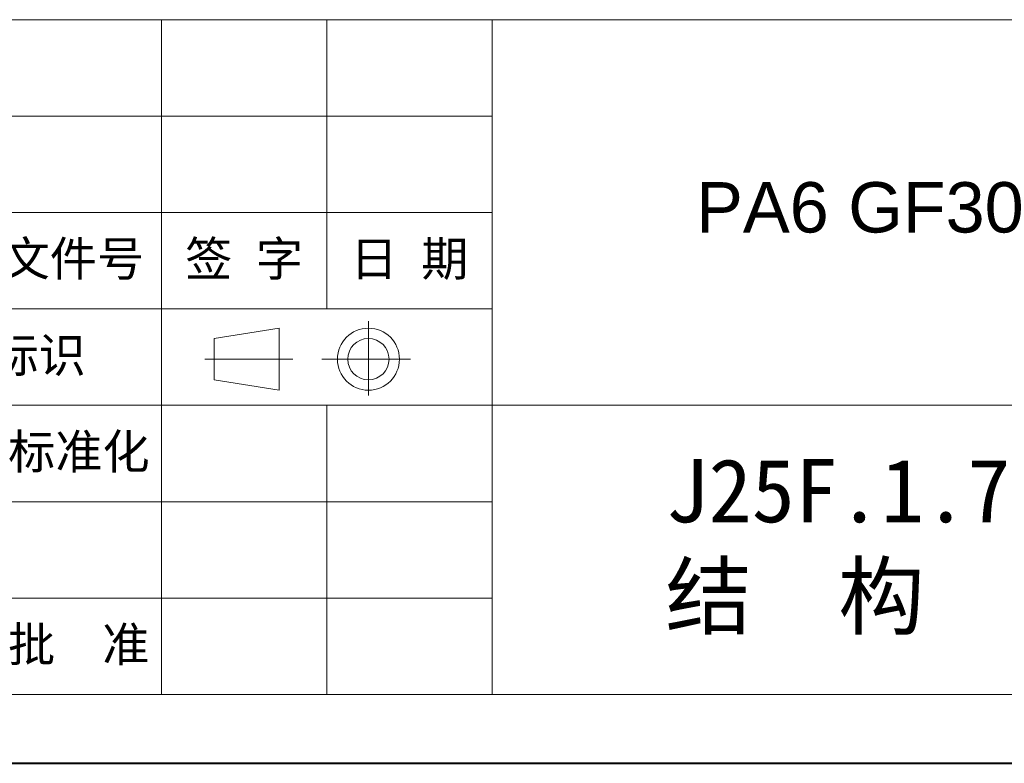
# Model space of a CAD drawing. Header units: millimetres. Extents: x 2816 to 3738, y -75 to 577.
# Tile 14 of 49: x 3415 to 3572, y -75 to 43. Entities that reach past the tile are written whole.
import ezdxf

# ---------------------------------------------------------------- set-up
doc = ezdxf.new("R2010")
doc.units = ezdxf.units.MM
doc.layers.add('标注线', color=7, linetype='Continuous', lineweight=15)
doc.styles.add('样式 6', font='仿宋_GB2312.ttf')

msp = doc.modelspace()

# ---------------------------------------------------------------- linework, layer by layer
at = {"color": 7, "lineweight": 13}
for p, q in [((3235.299, 43.206), (3727.193, 43.206)), ((3331.948, -64.389), (3727.193, -64.389))]:
    msp.add_line(p, q, dxfattribs=at)
at = {"color": 7, "lineweight": 15}
for p, q in [((3437.347, 43.206), (3437.347, -2.906)), ((3463.696, 43.206), (3463.696, -2.906)), ((3490.046, 43.206), (3490.046, -64.389)), ((3331.948, 27.835), (3490.046, 27.835)), ((3331.948, 12.464), (3490.046, 12.464)), ((3331.948, -2.906), (3490.046, -2.906)), ((3437.347, -2.906), (3437.347, -64.389)), ((3445.777, -7.638), (3456.126, -5.991)), ((3456.126, -15.872), (3456.126, -5.991)), ((3470.345, -16.726), (3470.345, -4.875)), ((3445.777, -7.638), (3445.777, -14.225)), ((3458.317, -10.931), (3444.256, -10.931)), ((3462.896, -10.931), (3477.044, -10.931)), ((3445.777, -14.225), (3456.126, -15.872)), ((3331.948, -18.277), (3593.249, -18.277)), ((3463.696, -18.277), (3463.696, -64.389)), ((3331.948, -33.648), (3490.046, -33.648)), ((3331.948, -49.018), (3490.046, -49.018))]:
    msp.add_line(p, q, dxfattribs=at)
at = {"color": 7, "lineweight": 40}
msp.add_line((2815.933, -75.368), (3738.172, -75.368), dxfattribs=at)
at = {"color": 7, "lineweight": 15}
for radius in [4.941, 3.294]:
    msp.add_circle((3470.345, -10.931), radius, dxfattribs=at)

# ---------------------------------------------------------------- texts
at = {"attachment_point": 1, "style": '样式 6'}
for s, insert, char_height in [('{\\fArial|b0|i0|c0|p32;PA6 GF30\\f楷体_GB2312|b0|i0|c134|p49;  }', (3522.571, 17.302), 8.03117), ('{\\C7;J25F.1.77S\\P}结  构  图', (3517.681, -26.829), 10.10668)]:
    msp.add_mtext(s, dxfattribs=dict(at, insert=insert, char_height=char_height))
at = {"layer": '标注线', "color": 7, "lineweight": 18, "char_height": 5.5127, "attachment_point": 5, "style": '样式 6'}
for s, insert, width in [('更改文件号', (3415.8, 4.779), 45.46037), ('签 字', (3450.521, 4.779), 26.34971), ('日 期', (3476.871, 4.779), 26.34971), ('投影标识', (3410.255, -10.592), 32.21829), ('标准化', (3424.198, -25.962), 35.6324), ('批  准', (3424.172, -56.704), 26.34971)]:
    msp.add_mtext(s, dxfattribs=dict(at, insert=insert, width=width))

doc.saveas('drawing.dxf')
